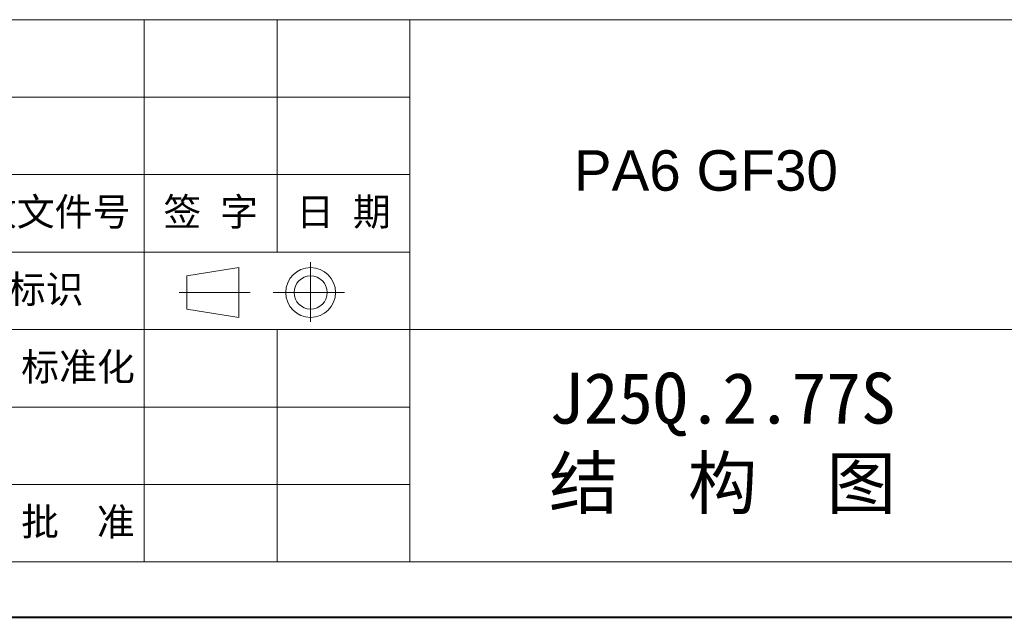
# Model space of a CAD drawing. Header units: millimetres. Extents: x 3104 to 4027, y -212 to 440.
# Tile 11 of 39: x 3700 to 3896, y -212 to -93. Entities that reach past the tile are written whole.
import ezdxf

# ---------------------------------------------------------------- set-up
doc = ezdxf.new("R2010")
doc.units = ezdxf.units.MM
doc.layers.add('标注线', color=7, linetype='Continuous', lineweight=15)
doc.styles.add('样式 6', font='仿宋_GB2312.ttf')

msp = doc.modelspace()

# ---------------------------------------------------------------- linework, layer by layer
at = {"color": 7, "lineweight": 13}
for p, q in [((3523.122, -93.225), (4015.016, -93.225)), ((3619.77, -200.819), (4015.016, -200.819))]:
    msp.add_line(p, q, dxfattribs=at)
at = {"color": 7, "lineweight": 15}
for p, q in [((3725.169, -93.225), (3725.169, -139.337)), ((3751.519, -93.225), (3751.519, -139.337)), ((3777.869, -93.225), (3777.869, -200.819)), ((3619.77, -108.595), (3777.869, -108.595)), ((3619.77, -123.966), (3777.869, -123.966)), ((3619.77, -139.337), (3777.869, -139.337)), ((3725.169, -139.337), (3725.169, -200.819)), ((3733.6, -144.068), (3743.948, -142.421)), ((3743.948, -152.302), (3743.948, -142.421)), ((3758.168, -153.156), (3758.168, -141.305)), ((3733.6, -144.068), (3733.6, -150.655)), ((3746.139, -147.362), (3732.079, -147.362)), ((3750.719, -147.362), (3764.866, -147.362)), ((3733.6, -150.655), (3743.948, -152.302)), ((3619.77, -154.707), (3881.072, -154.707)), ((3751.519, -154.707), (3751.519, -200.819)), ((3881.072, -154.707), (4015.016, -154.707)), ((3619.77, -170.078), (3777.869, -170.078)), ((3619.77, -185.449), (3777.869, -185.449))]:
    msp.add_line(p, q, dxfattribs=at)
at = {"color": 7, "lineweight": 40}
msp.add_line((3103.755, -211.798), (4025.995, -211.798), dxfattribs=at)
at = {"color": 7, "lineweight": 15}
for radius in [4.941, 3.294]:
    msp.add_circle((3758.168, -147.362), radius, dxfattribs=at)

# ---------------------------------------------------------------- texts
at = {"attachment_point": 1, "style": '样式 6'}
for s, insert, char_height in [('{\\fArial|b0|i0|c0|p32;PA6 GF30\\f楷体_GB2312|b0|i0|c134|p49;  }', (3810.393, -119.128), 8.03117), ('{\\C7;J25Q.2.77S\\P}结  构  图', (3805.467, -163.259), 10.10668)]:
    msp.add_mtext(s, dxfattribs=dict(at, insert=insert, char_height=char_height))
at = {"layer": '标注线', "color": 7, "lineweight": 18, "char_height": 5.5127, "attachment_point": 5, "style": '样式 6'}
for s, insert, width in [('更改文件号', (3703.622, -131.651), 45.46037), ('签 字', (3738.344, -131.651), 26.34971), ('日 期', (3764.694, -131.651), 26.34971), ('投影标识', (3698.077, -147.022), 32.21829), ('标准化', (3712.02, -162.393), 35.6324), ('批  准', (3711.994, -193.134), 26.34971)]:
    msp.add_mtext(s, dxfattribs=dict(at, insert=insert, width=width))

doc.saveas('drawing.dxf')
